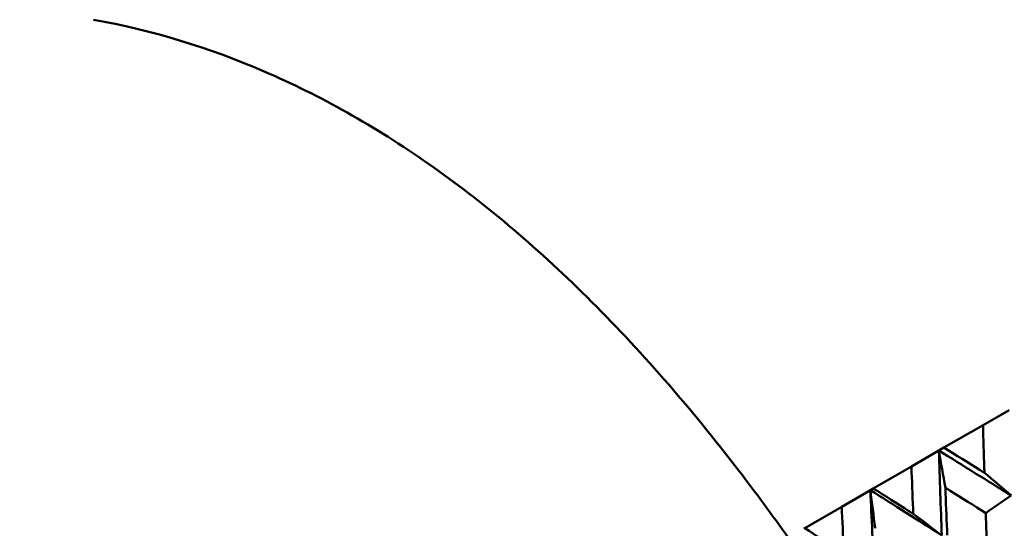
# Model space of a CAD drawing. Header units: millimetres. Extents: x 626 to 2725, y 57 to 2097.
# Tile 51 of 133: x 876 to 890, y 268 to 275. Entities that reach past the tile are written whole.
import ezdxf

# ---------------------------------------------------------------- set-up
doc = ezdxf.new("R2010")
doc.units = ezdxf.units.MM
doc.header["$LTSCALE"] = 10
doc.layers.add('Widoczne (ISO)', color=7, linetype='Continuous', lineweight=50)

msp = doc.modelspace()

# ---------------------------------------------------------------- linework, layer by layer
at = {"layer": 'Widoczne (ISO)'}
for p, q in [((889.254, 269.306), (889.624, 269.52)), ((889.254, 269.306), (888.699, 268.985)), ((888.236, 268.718), (888.626, 268.943)), ((888.626, 268.943), (888.699, 268.985)), ((888.236, 268.718), (887.694, 268.405)), ((887.244, 268.145), (887.652, 268.381)), ((887.652, 268.381), (887.694, 268.405)), ((887.244, 268.145), (886.718, 267.841)), ((886.707, 267.835), (886.718, 267.841))]:
    msp.add_line(p, q, dxfattribs=at)
msp.add_circle((880.327, 297.675), 50, dxfattribs=at)
for points, knots in [([(876.603, 275.071), (877.426, 274.923), (878.235, 274.677), (879.824, 273.994), (880.604, 273.555), (882.135, 272.485), (882.886, 271.853), (884.359, 270.396), (885.081, 269.57), (886.021, 268.345), (886.253, 268.03), (886.483, 267.706)], [1, 1, 1, 1, 1.1906229, 1.1906229, 1.3812459, 1.3812459, 1.5718688, 1.5718688, 1.7624917, 1.7624917, 1.8252774, 1.8252774, 1.8252774, 1.8252774]), ([(889.274, 268.628), (889.274, 268.652), (889.273, 268.676), (889.266, 268.902), (889.26, 269.104), (889.254, 269.306)], [0.05393723, 0.05393723, 0.05393723, 0.05393723, 0.06137399, 0.06137399, 0.12273355, 0.12273355, 0.12273355, 0.12273355]), ([(888.699, 268.985), (888.87, 268.879), (889.041, 268.773), (889.233, 268.653), (889.254, 268.64), (889.274, 268.628)], [0, 0, 0, 0, 0.06135239, 0.06135239, 0.06879633, 0.06879633, 0.06879633, 0.06879633]), ([(888.263, 268.044), (888.262, 268.068), (888.261, 268.092), (888.251, 268.317), (888.243, 268.517), (888.236, 268.718)], [0.05393723, 0.05393723, 0.05393723, 0.05393723, 0.06137399, 0.06137399, 0.12273355, 0.12273355, 0.12273355, 0.12273355]), ([(887.694, 268.405), (887.863, 268.298), (888.032, 268.19), (888.222, 268.07), (888.242, 268.057), (888.263, 268.044)], [0, 0, 0, 0, 0.06135239, 0.06135239, 0.06879633, 0.06879633, 0.06879633, 0.06879633]), ([(889.293, 268.055), (889.124, 268.161), (888.955, 268.267), (888.763, 268.387), (888.741, 268.401), (888.719, 268.415)], [0.00523804, 0.00523804, 0.00523804, 0.00523804, 0.06606705, 0.06606705, 0.07409033, 0.07409033, 0.07409033, 0.07409033]), ([(888.719, 268.415), (888.72, 268.388), (888.721, 268.362), (888.729, 268.137), (888.737, 267.938), (888.745, 267.739)], [0.05804162, 0.05804162, 0.05804162, 0.05804162, 0.06605559, 0.06605559, 0.12689392, 0.12689392, 0.12689392, 0.12689392]), ([(887.278, 267.475), (887.277, 267.499), (887.276, 267.523), (887.264, 267.747), (887.253, 267.946), (887.244, 268.145)], [0.05393723, 0.05393723, 0.05393723, 0.05393723, 0.06137399, 0.06137399, 0.12273355, 0.12273355, 0.12273355, 0.12273355]), ([(889.317, 267.378), (889.316, 267.416), (889.314, 267.454), (889.306, 267.679), (889.299, 267.867), (889.293, 268.055)], [0.04993807, 0.04993807, 0.04993807, 0.04993807, 0.0614821, 0.0614821, 0.11877783, 0.11877783, 0.11877783, 0.11877783]), ([(886.718, 267.841), (886.884, 267.732), (887.051, 267.623), (887.238, 267.501), (887.258, 267.488), (887.278, 267.475)], [0, 0, 0, 0, 0.06135239, 0.06135239, 0.06879633, 0.06879633, 0.06879633, 0.06879633])]:
    msp.add_open_spline(points, degree=3, knots=knots, dxfattribs=at)
for points in [[(888.626, 268.943), (888.968, 268.731), (889.311, 268.518), (889.655, 268.306)], [(888.719, 268.415), (888.688, 268.591), (888.657, 268.767), (888.626, 268.943)], [(888.626, 268.943), (888.639, 268.541), (888.653, 268.139), (888.669, 267.737)], [(889.274, 268.628), (889.401, 268.52), (889.528, 268.413), (889.655, 268.306)], [(887.652, 268.381), (887.99, 268.166), (888.329, 267.951), (888.669, 267.737)], [(887.72, 267.838), (887.697, 268.019), (887.675, 268.2), (887.652, 268.381)], [(887.652, 268.381), (887.67, 267.981), (887.689, 267.582), (887.709, 267.183)], [(889.655, 268.306), (889.535, 268.223), (889.414, 268.139), (889.293, 268.055)], [(888.263, 268.044), (888.398, 267.941), (888.534, 267.839), (888.669, 267.737)]]:
    msp.add_open_spline(points, degree=3, dxfattribs=at)

doc.saveas('drawing.dxf')
